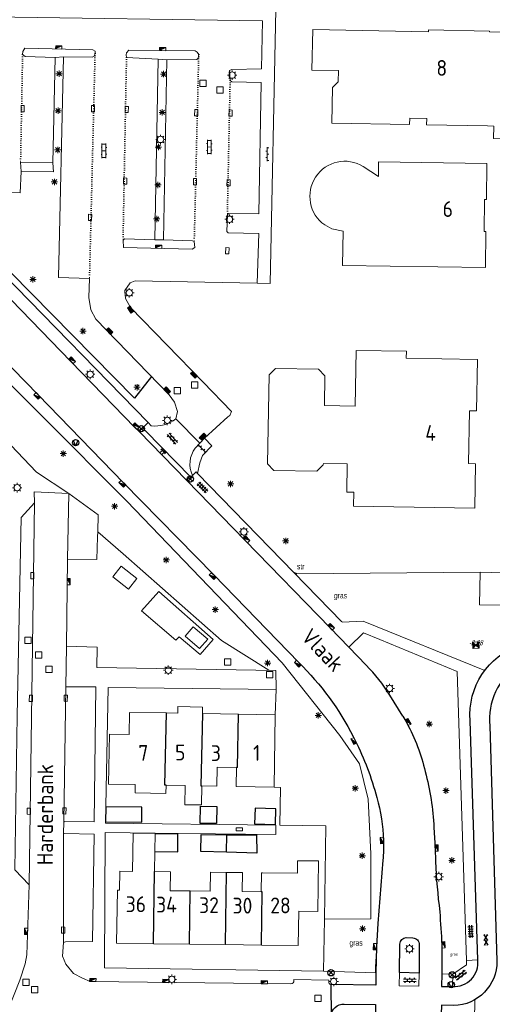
# Model space of a CAD drawing. Extents: x 168769 to 512904, y 516715 to 1559940.
# Tile 179 of 186: x 170691 to 170765, y 519814 to 519970. Entities that reach past the tile are written whole.
import ezdxf
from ezdxf.enums import TextEntityAlignment as Align

# ---------------------------------------------------------------- set-up
doc = ezdxf.new("R2010")
doc.units = 0
doc.header["$MEASUREMENT"] = 0
doc.linetypes.add('DOT', pattern=[0.25, 0, -0.25])
doc.linetypes.add('LP', pattern=[14, 9, -5])
doc.layers.get('0').update_dxf_attribs({"linetype": 'CONTINUOUS'})
for name, color, linetype, lineweight in [('B01_HOOFDGEBOUW', 10, 'CONTINUOUS', 0), ('B07_scheidingsmuur', 14, 'CONTINUOUS', 25), ('H01_HOOGTEPUNT', 7, 'CONTINUOUS', 18), ('Q04_wegmarkering', 7, 'CONTINUOUS', 0), ('Q21_LANTAARNPAAL', 7, 'CONTINUOUS', 18), ('Q23_kolk', 7, 'CONTINUOUS', 18), ('Q26_BOOM', 7, 'CONTINUOUS', 18), ('Q28_rioolput', 7, 'CONTINUOUS', 18), ('Q723_RIOOLPUT_DWA', 32, 'CONTINUOUS', 18), ('Q96_STRAATKOLK', 7, 'CONTINUOUS', 0), ('Q97_TROTTOIRKOLK', 7, 'CONTINUOUS', 0), ('S02_symb_open_verh', 7, 'CONTINUOUS', 13), ('T03_HEK', 34, 'CONTINUOUS', 0), ('T51_CULTUURSCHEIDING', 3, 'CONTINUOUS', 0), ('V00_kant_verharding', 252, 'CONTINUOUS', 0), ('V012_Kant_beton_verh', 252, 'CONTINUOUS', 0), ('V02_Kant_open_verh', 253, 'CONTINUOUS', 0), ('V03_kant_tegel_verh', 254, 'CONTINUOUS', 13), ('V53_FUNCTIESCHEIDING', 7, 'DOT', 0)]:
    doc.layers.add(name, color=color, linetype=linetype, lineweight=lineweight)
for name, color, linetype in [('B14_dakrand_bijgebouw', 30, 'CONTINUOUS'), ('Q22_Paal_steen', 32, 'CONTINUOUS'), ('Q30_Verkeersbord', 32, 'CONTINUOUS'), ('S01_Asfalt', 7, 'CONTINUOUS'), ('S02_Klinkers', 7, 'CONTINUOUS'), ('S03_Tegels', 7, 'CONTINUOUS'), ('S04_Talud', 7, 'CONTINUOUS'), ('T10_cultuurscheiding', 3, 'CONTINUOUS'), ('V011_Kant_asfalt_verh', 7, 'CONTINUOUS'), ('Z02_Huisnummer', 253, 'CONTINUOUS'), ('Z05_Cultuuraand', 7, 'CONTINUOUS'), ('Z06_STRAATNAAM', 7, 'CONTINUOUS')]:
    doc.layers.add(name, color=color, linetype=linetype)
doc.styles.add('ISOCP', font='isocp.shx', dxfattribs={"height": 1.8})
doc.styles.get("Standard").update_dxf_attribs({"font": 'ISOB.SHX'})

# ---------------------------------------------------------------- blocks, each defined once
blk = doc.blocks.new('Q21')
at = {"color": 0}
for points in [[(-1.5, 0), (-1, 0)], [(-1.06, 1.06), (-0.71, 0.71)], [(0, 1.5), (0, 1)], [(1.06, 1.06), (0.71, 0.71)], [(1.5, 0), (1, 0)], [(-1.06, -1.06), (-0.71, -0.71)], [(0, -1.5), (0, -1)], [(1.06, -1.06), (0.71, -0.71)]]:
    blk.add_lwpolyline(points, dxfattribs=at)
blk.add_circle((0, 0), 1, dxfattribs=at)
blk = doc.blocks.new('Q26')
at = {"color": 0}
for p, q in [((-1, 0), (1, 0)), ((-0.7, 0.7), (0.7, -0.7)), ((0.7, 0.7), (-0.7, -0.7)), ((0, 1), (0, -1))]:
    blk.add_line(p, q, dxfattribs=at)
blk = doc.blocks.new('Q28')
at = {"color": 0}
blk.add_lwpolyline([(1, 1), (1, -1), (-1, -1), (-1, 1)], close=True, dxfattribs=at)
blk = doc.blocks.new('Q97')
blk.add_hatch(color=256).paths.add_polyline_path([(-1, 1), (-1, 0), (1, 1)])
blk.add_line((1, 1), (-1, 0))
at = {"color": 0}
for points in [[(-1, 0), (-1, 1), (1, 1), (1, 0), (-1, 0)], [(0, 0.8), (0, 1)]]:
    blk.add_lwpolyline(points, dxfattribs=at)
blk = doc.blocks.new('Q23')
at = {"color": 0}
blk.add_lwpolyline([(0.99, -0.5), (-0.99, -0.5), (-0.99, 0.5), (0.99, 0.5), (0.99, -0.5)], dxfattribs=at)
blk = doc.blocks.new('Q96')
for p, q in [((-1, 0.88), (1, 0.88)), ((-1, 0.75), (1, 0.75)), ((-1, 0.63), (1, 0.63)), ((-1, 0.5), (1, 0.5)), ((-1, 0.38), (1, 0.38)), ((-1, 0.25), (1, 0.25)), ((-1, 0.12), (1, 0.12))]:
    blk.add_line(p, q)
at = {"color": 0}
blk.add_lwpolyline([(1, 1), (1, 0), (-1, 0), (-1, 1), (1, 1)], dxfattribs=at)
blk = doc.blocks.new('S026')
for p, q in [((0, 0), (4.4, 0)), ((0.2, 0.5), (0.2, 0)), ((1.2, 0), (1.2, -0.5)), ((2.2, 0.5), (2.2, 0)), ((3.2, 0), (3.2, -0.5)), ((4.2, 0.5), (4.2, 0))]:
    blk.add_line(p, q)
blk = doc.blocks.new('S022')
at = {"color": 0}
for p, q in [((0.01, 1.15), (0.31, 1.15)), ((0.31, -2.3), (0.31, 2.3)), ((0.31, 2.1), (1.51, 2.1)), ((0.31, 0), (1.51, 0)), ((1.51, -2.3), (1.51, 2.3)), ((1.51, 1.05), (1.81, 1.05)), ((0.01, -1.15), (0.31, -1.15)), ((0.31, -2.1), (1.51, -2.1)), ((1.51, -1.05), (1.81, -1.05))]:
    blk.add_line(p, q, dxfattribs=at)
blk = doc.blocks.new('talud')
for p, q in [((0, 0.5), (0.5, 0.5)), ((0, 0.25), (1, 0.25)), ((0, 0), (0.5, 0)), ((0, -0.25), (1, -0.25)), ((0, -0.5), (0.5, -0.5))]:
    blk.add_line(p, q)
blk = doc.blocks.new('KLINKERS4')
for points in [[(-3.4, 0), (3.4, 0)], [(-3, -0.792), (-3, 0)], [(-1.5, 0), (-1.5, 1)], [(0, -1), (0, 0)], [(1.5, 0), (1.5, 1)], [(3, -0.792), (3, 0)]]:
    blk.add_lwpolyline(points)
blk = doc.blocks.new('TEGELS6')
for points in [[(-4, 0.75), (4, 0.75)], [(-3, -1.6), (-3, 1.6)], [(-1.5, -1.6), (-1.5, 1.6)], [(0, -1.6), (0, 1.6)], [(1.5, -1.6), (1.5, 1.6)], [(3, -1.6), (3, 1.6)], [(-4, -0.75), (4, -0.75)]]:
    blk.add_lwpolyline(points)
blk = doc.blocks.new('KLINKERS6')
for points in [[(-4, 0.75), (4, 0.75)], [(-3, 0.75), (-3, 1.6)], [(-1.5, -0.75), (-1.5, 0.75)], [(0, 0.75), (0, 1.6)], [(1.5, -0.75), (1.5, 0.75)], [(3, 0.75), (3, 1.6)], [(-4, -0.75), (4, -0.75)], [(-3, -1.6), (-3, -0.75)], [(0, -1.6), (0, -0.75)], [(3, -1.6), (3, -0.75)]]:
    blk.add_lwpolyline(points)
blk = doc.blocks.new('ASFALT4')
for points in [[(0.402, 1.1), (-3.41, -1.1)], [(0.4, -1.1), (-3.408, 1.1)], [(-2.596, 1.1), (-3.4, 0.636)], [(-0.41, -1.1), (3.402, 1.1)], [(3.396, -1.1), (-0.408, 1.1)], [(3.4, 0.63), (2.588, 1.1)], [(-2.6, -1.1), (-3.4, -0.638)], [(2.59, -1.1), (3.4, -0.632)]]:
    blk.add_lwpolyline(points)
blk = doc.blocks.new('Q22')
for points in [[(-0.719, -0.672), (0.702, 0.706)], [(-0.712, 0.671), (0.715, -0.672)]]:
    blk.add_lwpolyline(points)
blk.add_circle((0, 0), 1)
blk = doc.blocks.new('Q30')
blk.add_lwpolyline([(0.707, 0.707), (0, -1), (-0.707, 0.707)])
blk.add_circle((0, 0), 1)
blk = doc.blocks.new('Q723')
for points in [[(-1, 1), (1, -1)], [(-1, -1), (1, 1)], [(-1, -1), (1, -1), (1, 1), (-1, 1), (-1, -1)], [(0.8, 0.8), (-0.8, 0.8)], [(0.6, 0.6), (-0.6, 0.6)], [(0.4, 0.4), (-0.4, 0.4)], [(0.2, 0.2), (-0.2, 0.2)], [(0.8, -0.8), (-0.8, -0.8)], [(0.6, -0.6), (-0.6, -0.6)], [(0.4, -0.4), (-0.4, -0.4)], [(0.2, -0.2), (-0.2, -0.2)]]:
    blk.add_lwpolyline(points)

msp = doc.modelspace()

# ---------------------------------------------------------------- linework, layer by layer
at = {"layer": 'B01_HOOFDGEBOUW'}
for points in [[(170764.6, 519953.25), (170754.99, 519953.44), (170755.01, 519954.43), (170752.31, 519954.48), (170752.29, 519953.49), (170739.99, 519953.71), (170740.11, 519959.35), (170741.02, 519960.21), (170741.06, 519962), (170736.86, 519962.08), (170736.99, 519968.48), (170755.3, 519968.14), (170755.3, 519968.44), (170764.9, 519968.25)], [(170764.9, 519968.25), (170764.9, 519968.15), (170768.98, 519968.07), (170768.65, 519951.18), (170765.57, 519951.24), (170765.61, 519953.24), (170764.6, 519953.25)], [(170741.7, 519931.2), (170764.27, 519930.86), (170764.35, 519936.56), (170764.05, 519936.56), (170764.13, 519941.62), (170764.43, 519941.61), (170764.52, 519947.31), (170747.4, 519947.58)], [(170743.87, 519917.74), (170743.72, 519908.94), (170738.83, 519909.04), (170738.92, 519913.76), (170737.93, 519914.78), (170731.13, 519914.9), (170730.12, 519913.91), (170729.87, 519899.81), (170730.86, 519898.79), (170737.65, 519898.67), (170738.67, 519899.65), (170738.68, 519899.89), (170742.46, 519899.83), (170742.39, 519895.37), (170743.49, 519895.35), (170743.45, 519893.15)], [(170743.87, 519917.74), (170751.79, 519917.66), (170751.78, 519916.56), (170763, 519916.32), (170762.85, 519908.2), (170761.75, 519908.22), (170761.61, 519899.87), (170762.71, 519899.85), (170762.58, 519892.82), (170743.45, 519893.15)], [(170713.88, 519860.45), (170715.69, 519860.42), (170715.7, 519861.45), (170719.6, 519861.35), (170719.58, 519860.35)], [(170704.76, 519849.2), (170704.9, 519857.12), (170708, 519857.06), (170708.05, 519860.54)], [(170708.05, 519860.54), (170713.88, 519860.45)], [(170719.58, 519860.35), (170725.28, 519860.26)], [(170725.28, 519860.26), (170731.08, 519860.17), (170730.89, 519848.74)], [(170721.92, 519851.88), (170721.87, 519848.87), (170719.5, 519848.91)], [(170721.92, 519851.88), (170724.95, 519851.84)], [(170730.89, 519848.74), (170724.91, 519848.82), (170724.95, 519851.84)], [(170704.76, 519849.2), (170708.96, 519849.13), (170708.94, 519847.81), (170713.8, 519847.72), (170713.82, 519849.02)], [(170713.82, 519849.02), (170716.85, 519848.97), (170716.8, 519845.95)], [(170719.5, 519848.91), (170719.45, 519845.91), (170716.8, 519845.95)], [(170706.15, 519832.45), (170706.5, 519832.44), (170706.55, 519835.44), (170708.55, 519835.41), (170708.62, 519841.46), (170712.09, 519841.42), (170712.05, 519838.57)], [(170712.05, 519838.57), (170712.01, 519835.38)], [(170734.79, 519829.12), (170737.78, 519829.07), (170737.9, 519837.05), (170734.6, 519837.1), (170734.57, 519835.1), (170729.08, 519835.19)], [(170712.01, 519835.38), (170714.52, 519835.34), (170714.48, 519832.34), (170717.65, 519832.31)], [(170717.65, 519832.31), (170720.81, 519832.27), (170720.85, 519835.27), (170723.37, 519835.24)], [(170723.37, 519835.24), (170725.88, 519835.21), (170725.84, 519832.21), (170728.85, 519832.17)], [(170729.08, 519835.19), (170728.88, 519835.19), (170728.85, 519832.17)], [(170711.86, 519823.97), (170706.02, 519824.05), (170706.15, 519832.45)], [(170734.79, 519829.12), (170734.7, 519823.68), (170728.89, 519823.75)], [(170717.52, 519823.9), (170711.86, 519823.97)], [(170723.23, 519823.83), (170717.52, 519823.9)], [(170728.89, 519823.75), (170723.23, 519823.83)]]:
    msp.add_lwpolyline(points, dxfattribs=at)
msp.add_lwpolyline([(170741.7, 519931.2), (170741.82, 519936.6), (170739.99, 519936.99), (170738.89, 519937.6, -0.96869), (170744.98, 519946.85), (170747.37, 519945.28), (170747.4, 519947.58)], format="xyb", dxfattribs=at)
at = {"layer": 'B07_scheidingsmuur'}
for points in [[(170713.65, 519849.02), (170713.88, 519860.45)], [(170719.58, 519860.35), (170719.3, 519848.91), (170719.5, 519848.91)], [(170725.1, 519851.83), (170725.28, 519860.26)], [(170725.1, 519851.83), (170724.95, 519851.84)], [(170713.82, 519849.02), (170713.65, 519849.02)], [(170723.4, 519838.44), (170723.44, 519841.21)], [(170711.86, 519823.97), (170712.01, 519835.38)], [(170723.23, 519823.83), (170723.37, 519835.24)], [(170717.52, 519823.9), (170717.65, 519832.31)], [(170729.03, 519832.17), (170728.85, 519832.17)], [(170728.89, 519823.75), (170729.03, 519832.17)]]:
    msp.add_lwpolyline(points, dxfattribs=at)
at = {"layer": 'B14_dakrand_bijgebouw'}
for points in [[(170710.01, 519845.55), (170704.3, 519845.6), (170704.28, 519843.25), (170709.99, 519843.21), (170710.01, 519845.55)], [(170719.21, 519843), (170719.26, 519845.72), (170721.83, 519845.68)], [(170721.83, 519845.68), (170721.78, 519842.98)], [(170727.81, 519842.92), (170731.12, 519842.83), (170731.17, 519845.29), (170727.89, 519845.38), (170727.81, 519842.92)], [(170721.78, 519842.98), (170719.21, 519843)], [(170712.09, 519841.42), (170715.71, 519841.37)], [(170715.67, 519838.52), (170715.71, 519841.37)], [(170723.4, 519838.44), (170719.3, 519838.55), (170719.39, 519841.26)], [(170719.39, 519841.26), (170723.44, 519841.21)], [(170728.14, 519841.16), (170728.17, 519838.31), (170723.4, 519838.44)], [(170723.44, 519841.21), (170728.14, 519841.16)], [(170712.05, 519838.57), (170715.67, 519838.52)]]:
    msp.add_lwpolyline(points, dxfattribs=at)
at = {"layer": 'Q04_wegmarkering'}
for points in [[(170698.24, 519884.76), (170698.46, 519895.13)], [(170692.22, 519833.28), (170693.04, 519893.65)], [(170698, 519864.58), (170697.66, 519843.17)], [(170697.65, 519841.44), (170697.64, 519824.18)]]:
    msp.add_lwpolyline(points, dxfattribs=at)
at = {"layer": 'T03_HEK', "linetype": 'LP'}
msp.add_lwpolyline([(170769.21, 519877.5), (170763.36, 519877.54), (170763.45, 519882.69), (170769.34, 519882.55)], dxfattribs=at)
at = {"layer": 'T10_cultuurscheiding'}
for points in [[(170711.52, 519913.65), (170708.84, 519910.23), (170659.94, 519959.89), (170655.82, 519965.45), (170656.93, 519970)], [(170734.48, 519882.46), (170734.01, 519882.66)]]:
    msp.add_lwpolyline(points, dxfattribs=at)
at = {"layer": 'T51_CULTUURSCHEIDING'}
for points in [[(170674.33, 519927.15), (170681.15, 519920.47), (170707.63, 519893.91), (170732.16, 519868.36), (170741.29, 519856.9), (170744.38, 519852.42), (170745.75, 519846.81), (170746.18, 519838.18), (170746.2, 519827.9), (170738.84, 519827.83)], [(170730.07, 519867.19), (170722.56, 519871.89), (170707.05, 519885.58), (170703.03, 519889.09)], [(170734.48, 519882.46), (170763.45, 519882.69)], [(170731.24, 519864.18), (170731.08, 519860.17)], [(170730.89, 519848.74), (170731.89, 519848.69), (170731.79, 519842.71), (170739.07, 519842.6), (170738.84, 519827.83)], [(170738.84, 519827.83), (170738.71, 519819.63)]]:
    msp.add_lwpolyline(points, dxfattribs=at)
at = {"layer": 'V00_kant_verharding'}
for p, q in [((170697.63, 519964.18), (170696.82, 519929.28)), ((170690.77, 519942.69), (170690.92, 519946.07)), ((170685.6, 519942.73), (170690.77, 519942.69)), ((170696.82, 519929.28), (170701.73, 519929.11)), ((170701.73, 519929.11), (170701.62, 519926.11)), ((170701.62, 519926.11), (170701.94, 519924.16)), ((170669.38, 519923.65), (170693.35, 519898.51)), ((170701.94, 519924.16), (170702.71, 519922.71)), ((170702.71, 519922.71), (170714.32, 519910.76)), ((170714.32, 519910.76), (170715.16, 519909.59)), ((170715.16, 519909.59), (170715.63, 519908.1)), ((170693.35, 519898.51), (170698.46, 519895.13))]:
    msp.add_line(p, q, dxfattribs=at)
for points in [[(170731.19, 519971.67), (170730.27, 519928.34), (170728.2, 519928.41)], [(170728.2, 519928.41), (170728.48, 519936.26), (170723.63, 519936.37), (170723.44, 519936.55), (170723.51, 519939.26), (170723.74, 519939.42), (170728.46, 519939.33), (170728.83, 519960.1), (170724.23, 519960.22), (170723.95, 519960.43), (170723.86, 519962.02), (170724.22, 519962.19), (170728.89, 519962.26), (170729.06, 519969.84), (170686.31, 519970.5), (170686.11, 519967.91), (170685.48, 519966.67), (170684.19, 519965.44)], [(170696.3, 519964.07), (170691.58, 519964.21), (170691.17, 519964.52), (170691.18, 519965.03), (170691.54, 519965.53), (170702.27, 519965.3), (170702.61, 519965.06), (170702.62, 519964.7), (170702.47, 519964.3), (170702.18, 519964.13), (170697.63, 519964.18)], [(170695.94, 519947.41), (170696.3, 519964.07)], [(170696.3, 519964.07), (170697.63, 519964.18)], [(170697.63, 519964.18), (170696.82, 519929.28), (170701.73, 519929.11), (170701.62, 519926.11), (170701.94, 519924.16), (170702.71, 519922.71), (170714.32, 519910.76), (170715.16, 519909.59), (170715.63, 519908.1), (170715.39, 519906.93)], [(170713.93, 519963.72), (170718.71, 519963.75), (170718.89, 519963.95), (170718.99, 519964.55), (170718.74, 519964.92), (170718.44, 519965.1), (170707.93, 519965.21), (170707.59, 519964.83), (170707.53, 519964.47), (170707.58, 519964.08), (170712.58, 519963.79)], [(170712.58, 519963.79), (170712.04, 519935.27)], [(170712.58, 519963.79), (170713.93, 519963.72)], [(170713.41, 519935.22), (170713.93, 519963.72)], [(170695.94, 519947.41), (170690.85, 519947.5), (170690.92, 519946.07)], [(170690.92, 519946.07), (170696.04, 519946.02), (170695.94, 519947.41)], [(170712.04, 519935.27), (170707.28, 519935.42), (170707.03, 519935.19), (170707.08, 519934.02), (170717.93, 519933.78), (170718.35, 519934.04), (170718.28, 519934.97), (170718.01, 519935.09), (170713.41, 519935.22)], [(170712.04, 519935.27), (170713.41, 519935.22)], [(170719.71, 519912.74), (170708.23, 519924.56), (170707.4, 519925.98), (170707.34, 519927.24), (170708.17, 519928.47), (170708.94, 519928.77), (170728.2, 519928.41)], [(170719.71, 519912.74), (170724.19, 519908.09)], [(170719.91, 519903.91), (170723.56, 519907.24), (170723.88, 519907.5), (170724.19, 519908.09)], [(170698.46, 519895.13), (170692.98, 519895.43), (170693.04, 519893.65), (170690.96, 519891.34), (170690.33, 519859.98), (170689.95, 519835.66), (170692.22, 519833.28), (170691.84, 519822.2), (170691.59, 519820.78), (170690.71, 519818.21), (170685.42, 519804.87), (170683.66, 519801.71), (170682.05, 519800.21), (170680.59, 519799.89), (170678.17, 519800.07)], [(170703.03, 519889.09), (170703.12, 519891.76), (170698.46, 519895.13)], [(170698.08, 519870.99), (170698.24, 519884.76), (170702.89, 519884.7), (170703.01, 519888.32), (170703.03, 519889.09)], [(170709.19, 519881.71), (170706.76, 519883.67), (170705.44, 519881.99), (170707.87, 519880.02), (170709.19, 519881.71)], [(170721.26, 519872.08), (170719.2, 519869.68), (170715.91, 519872.46), (170715.39, 519871.96), (170709.97, 519876.57), (170712.67, 519879.66), (170721.26, 519872.08)], [(170716.85, 519872.59), (170719.13, 519870.65), (170720.41, 519872.13), (170718.13, 519874.07), (170716.85, 519872.59)], [(170698.08, 519870.99), (170698, 519864.58), (170702.76, 519864.59), (170702.48, 519843.23), (170697.76, 519843.28), (170697.66, 519843.17), (170697.65, 519841.44), (170697.78, 519841.37), (170702.48, 519841.27), (170702.21, 519824.33), (170697.94, 519824.29), (170697.64, 519824.18), (170697.46, 519822.01), (170698.01, 519820.74), (170699.2, 519819.25), (170700.64, 519818.52), (170701.82, 519818)], [(170698.08, 519870.99), (170702.92, 519870.86), (170702.88, 519867.62), (170731.17, 519867.17)], [(170704.68, 519864.45), (170731.24, 519864.18), (170731.17, 519867.17)], [(170704.68, 519864.45), (170704.24, 519843.04), (170731.18, 519842.72), (170731.16, 519841.22), (170712.09, 519841.45), (170704.23, 519841.54), (170704.13, 519820.17)], [(170746.93, 519819.41), (170746.93, 519819.92), (170746.94, 519821.52)], [(170738.71, 519819.63), (170704.13, 519820.17)], [(170701.82, 519818), (170733.56, 519817.63)]]:
    msp.add_lwpolyline(points, dxfattribs=at)
at = {"layer": 'V011_Kant_asfalt_verh'}
for points in [[(170610.1, 520033.85), (170610.53, 520033.19, -0.045777), (170613.33, 520026.52), (170613.86, 520024.6, -0.044752), (170614.46, 520019.3), (170614.65, 520009.47, 0.045128), (170615.76, 520000.32, 0.109811), (170624.27, 519982.42), (170627.04, 519979.23), (170637.83, 519968.08), (170651.31, 519954.22), (170665.02, 519940.11), (170666.98, 519938.13), (170676.02, 519928.83), (170679.47, 519925.25), (170693.64, 519910.75), (170707.1, 519896.85), (170721.37, 519882.27), (170734.8, 519868.42, -0.081218), (170743.4, 519856.71)], [(170751.25, 519859.95), (170749.16, 519863.28, 0.055151), (170745.45, 519867.99), (170742.7, 519870.83), (170739.74, 519873.9), (170726.34, 519887.72), (170717.08, 519897.23), (170709.6, 519904.96), (170708.92, 519905.6), (170698.81, 519916.03), (170684.63, 519930.6), (170669.61, 519946), (170656.13, 519959.9), (170643.96, 519972.39), (170632.62, 519984.32), (170630.21, 519987.37, -0.083333), (170623.69, 520001.41, -0.073841), (170621.98, 520012.58), (170621.93, 520018.79), (170621.82, 520024.82), (170621.76, 520026.8)], [(170751.25, 519859.95), (170751.85, 519858.88, -0.06589), (170754.76, 519851.18, -0.05161), (170756.15, 519842.33), (170756.31, 519839.09), (170756.37, 519836.98, 0.018361), (170757.06, 519829.01, -0.002418), (170757.4, 519823.78), (170757.4, 519819.2), (170757.36, 519817.21), (170759.08, 519817.2, 0.464193), (170763.07, 519821.42), (170761.87, 519859.22, -0.343735), (170769.7, 519871.17)], [(170769.46, 519867.94, 0.280354), (170764.98, 519858.4), (170766.1, 519821.24, -0.40803), (170759.28, 519814.18), (170757.32, 519814.26), (170757.17, 519810.04, -0.011879), (170756.09, 519797.67, 0.041482), (170755.74, 519791.81), (170755.41, 519791.83), (170754.43, 519726.7), (170754.74, 519726.7), (170754.52, 519722.36), (170754.25, 519703.87), (170753.96, 519683.52), (170753.78, 519672.47, -0.089755), (170752.41, 519662.41, -0.200969), (170739.14, 519647.09, -0.043034), (170732.52, 519644.6), (170721.86, 519641.1), (170712.34, 519637.99)], [(170743.4, 519856.71), (170743.7, 519856.12, -0.049089), (170747.12, 519847.1, -0.059615), (170748.18, 519840.31, -0.031686), (170748.06, 519837.18), (170747.29, 519827.19), (170747.07, 519823.5), (170746.96, 519819.38), (170746.95, 519817.4), (170739.86, 519817.53), (170739.89, 519812.52, -0.401679), (170741.97, 519814.44), (170746.91, 519814.37), (170746.91, 519809.86, 0.016379), (170747.67, 519797.57, -0.02789), (170747.98, 519788.34)], [(170753.79, 519819.32), (170750.71, 519819.41), (170750.78, 519823.92, -0.385836), (170751.78, 519824.93), (170752.8, 519824.89, -0.435899), (170753.79, 519823.82), (170753.79, 519819.32)]]:
    msp.add_lwpolyline(points, format="xyb", dxfattribs=at)
at = {"layer": 'V012_Kant_beton_verh'}
msp.add_lwpolyline([(170717.08, 519897.23), (170717.72, 519897.71), (170710.6, 519905.06), (170710.15, 519905.51), (170709.6, 519904.96)], dxfattribs=at)
at = {"layer": 'V02_Kant_open_verh'}
for p, q in [((170710.98, 519906.36), (170710.15, 519905.51)), ((170711.46, 519905.85), (170710.98, 519906.36)), ((170719.15, 519903.1), (170715.39, 519906.93)), ((170718.44, 519902.31), (170719.15, 519903.1)), ((170717.72, 519897.71), (170718.01, 519898.01))]:
    msp.add_line(p, q, dxfattribs=at)
msp.add_lwpolyline([(170759.1, 519819.15), (170761.28, 519820.64), (170761.28, 519821.33)], dxfattribs=at)
msp.add_lwpolyline([(170739.86, 519817.53, -0.439191), (170739.52, 519818), (170739.53, 519818.21), (170734.02, 519818.32), (170734.01, 519818.11, -0.444894), (170733.56, 519817.63)], format="xyb", dxfattribs=at)
for centre, radius, start, end in [((170712.11, 519911.15), 5.34, 262.9626, 307.8025), ((170721.65, 519899.82), 4.06, 142.1035, 206.4543)]:
    msp.add_arc(centre, radius, start, end, dxfattribs=at)
at = {"layer": 'V03_kant_tegel_verh'}
for p, q in [((170718.57, 519898.56), (170718.01, 519898.01)), ((170718.81, 519898.31), (170718.57, 519898.56)), ((170744.96, 519874.94), (170741.62, 519874.82))]:
    msp.add_line(p, q, dxfattribs=at)
for points in [[(170710.98, 519906.36), (170642.23, 519976.91)], [(170741.6, 519874.84), (170734.01, 519882.66), (170718.81, 519898.31), (170719.18, 519900), (170719.58, 519901.15), (170721.05, 519902.67), (170719.91, 519903.91), (170719.15, 519903.1)], [(170744.96, 519874.94), (170764.16, 519867.16)], [(170742.7, 519870.83), (170745.03, 519873.14), (170747.57, 519872.08)], [(170763.07, 519821.42), (170761.28, 519821.33), (170759.82, 519866.99), (170747.57, 519872.08)], [(170746.96, 519819.38), (170738.71, 519819.63)], [(170753.79, 519819.32), (170753.75, 519817.26), (170750.66, 519817.32), (170750.71, 519819.41)], [(170757.4, 519819.2), (170759.1, 519819.15), (170759.08, 519817.2)], [(170771.02, 519785.46), (170770.07, 519785.49), (170762.15, 519785.56), (170762.6, 519815.12)]]:
    msp.add_lwpolyline(points, dxfattribs=at)
at = {"layer": 'V53_FUNCTIESCHEIDING'}
for points in [[(170691.17, 519964.52), (170690.85, 519947.5)], [(170702.62, 519964.7), (170701.73, 519929.11)], [(170707.58, 519964.08), (170707.03, 519935.19)], [(170718.99, 519964.55), (170718.28, 519934.97)], [(170723.95, 519960.43), (170723.51, 519939.26)]]:
    msp.add_lwpolyline(points, dxfattribs=at)

# ---------------------------------------------------------------- block references
at = {"layer": 'Q21_LANTAARNPAAL', "xscale": 0.5, "yscale": 0.5}
for p in [(170724.26, 519961.28), (170712.96, 519951.11), (170723.84, 519938.5), (170708.02, 519926.87), (170690.31, 519896.06), (170714.18, 519867.21), (170749.14, 519864.33), (170756.9, 519834.57), (170714.74, 519818.34)]:
    msp.add_blockref('Q21', p, dxfattribs=at)
at = {"layer": 'Q21_LANTAARNPAAL', "xscale": 0.5, "yscale": 0.5, "zscale": 0.5}
for p in [(170701.85, 519913.99), (170714.02, 519906.71), (170726.12, 519889.08), (170752.27, 519823.17), (170740.31, 519817.99)]:
    msp.add_blockref('Q21', p, dxfattribs=at)
at = {"layer": 'Q22_Paal_steen', "xscale": 0.5, "yscale": 0.5, "zscale": 0.5}
for p in [(170709.91, 519905.4), (170717.67, 519897.44), (170739.88, 519819.37), (170759.06, 519819.05)]:
    msp.add_blockref('Q22', p, dxfattribs=at)
at = {"layer": 'Q23_kolk'}
for p, xscale, yscale, rotation in [((170691.17, 519955.98), 0.4999999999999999, 0.4999999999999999, 269.5261359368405), ((170702.28, 519955.98), 0.5, 0.5, 270.0430795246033), ((170707.62, 519955.85), 0.5, 0.5, 268.966203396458), ((170718.6, 519955.36), 0.5, 0.5, 268.8370123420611), ((170724.02, 519955.28), 0.4999999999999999, 0.4999999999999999, 268.319116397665), ((170707.37, 519944.53), 0.4999999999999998, 0.4999999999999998, 88.6647762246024), ((170718.4, 519944.43), 0.4999999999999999, 0.4999999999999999, 89.1384742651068), ((170723.7, 519944.26), 0.4999999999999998, 0.4999999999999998, 88.44951537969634), ((170701.82, 519938.78), 0.5, 0.5, 88.49256424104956), ((170723.51, 519933.52), 0.4999999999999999, 0.4999999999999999, 267.0687400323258), ((170692.71, 519882.17), 0.5, 0.5, 269.3538343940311), ((170692.49, 519862.75), 0.4999999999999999, 0.4999999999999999, 268.9231384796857), ((170697.99, 519862.78), 0.4999999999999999, 0.4999999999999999, 88.83701234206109), ((170692.15, 519844.92), 0.4999999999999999, 0.4999999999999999, 269.5261359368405), ((170697.77, 519844.97), 0.4999999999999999, 0.4999999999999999, 89.31076071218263), ((170697.58, 519826.12), 0.4999999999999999, 0.4999999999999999, 89.43998389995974)]:
    msp.add_blockref('Q23', p, dxfattribs=dict(at, xscale=xscale, yscale=yscale, rotation=rotation))
at = {"layer": 'Q23_kolk', "xscale": 0.5, "yscale": 0.5}
msp.add_blockref('Q23', (170725.42, 519842.06), dxfattribs=at)
at = {"layer": 'Q26_BOOM', "xscale": 0.5, "yscale": 0.5}
for p in [(170696.94, 519961.5), (170713.45, 519961.44), (170696.76, 519955.65), (170713.22, 519955.4), (170696.72, 519949.47), (170712.62, 519949.91), (170696.2, 519944.41), (170712.54, 519943.93), (170712.35, 519938.54), (170692.79, 519929), (170700.69, 519920.81), (170709.24, 519911.95), (170697.6, 519901.46), (170724.01, 519896.67), (170705.7, 519893.13), (170732.74, 519887.66), (170713.85, 519884.65), (170721.61, 519876.79), (170729.87, 519868.34), (170737.87, 519860.06), (170755.4, 519858.69), (170743.7, 519848.54), (170758.03, 519848.18), (170744.81, 519837.88), (170758.97, 519837.14), (170744.87, 519826.34)]:
    msp.add_blockref('Q26', p, dxfattribs=at)
at = {"layer": 'Q28_rioolput', "xscale": 0.5, "yscale": 0.5}
for p in [(170719.66, 519960), (170722.33, 519958.92), (170718.33, 519912.3), (170715.61, 519911.39), (170692.03, 519871.91), (170693.72, 519869.59), (170723.58, 519868.52), (170695.33, 519867.35), (170730.2, 519866.52), (170691.7, 519817.86), (170693.08, 519816.73), (170737.82, 519815.36)]:
    msp.add_blockref('Q28', p, dxfattribs=at)
at = {"layer": 'Q30_Verkeersbord', "xscale": 0.5, "yscale": 0.5, "zscale": 0.5}
for p in [(170699.54, 519903.17), (170758.87, 519817.5)]:
    msp.add_blockref('Q30', p, dxfattribs=at)
at = {"layer": 'Q723_RIOOLPUT_DWA', "xscale": 0.4999999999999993, "yscale": 0.4999999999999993, "zscale": 0.4999999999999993, "rotation": 273.3479243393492}
msp.add_blockref('Q723', (170762.77, 519871.15), dxfattribs=at)
at = {"layer": 'Q96_STRAATKOLK'}
for p, xscale, yscale, rotation in [((170708.42, 519924.36), 0.4999999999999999, 0.4999999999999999, 123.2242584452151), ((170704.73, 519920.64), 0.5, 0.5, 314.1776290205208), ((170718.41, 519914.08), 0.5, 0.5, 134.1776290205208), ((170713.82, 519911.28), 0.5, 0.5, 313.050258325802)]:
    msp.add_blockref('Q96', p, dxfattribs=dict(at, xscale=xscale, yscale=yscale, rotation=rotation))
at = {"layer": 'Q96_STRAATKOLK', "xscale": 0.4999999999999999, "yscale": 0.4999999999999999, "zscale": 0.4999999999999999, "rotation": 45.81511101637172}
msp.add_blockref('Q96', (170719.79, 519903.97), dxfattribs=at)
at = {"layer": 'Q97_TROTTOIRKOLK'}
for p, xscale, yscale, rotation in [((170696.88, 519965.41), 0.4999999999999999, 0.4999999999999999, 358.7508914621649), ((170713.27, 519965.15), 0.5, 0.5, 359.4399838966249), ((170712.67, 519933.9), 0.4999999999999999, 0.4999999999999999, 358.7508914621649), ((170698.2, 519881.21), 0.4999999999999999, 0.4999999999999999, 269.3107607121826), ((170751.84, 519858.89), 0.4999999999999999, 0.4999999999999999, 296.3724610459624), ((170691.97, 519825.91), 0.5, 0.5, 88.06070322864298), ((170702.26, 519817.99), 0.5, 0.5, 359.1815445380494), ((170713.79, 519817.84), 0.5, 0.5, 359.2676878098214), ((170729.33, 519817.63), 0.5, 0.5, 359.2676878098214)]:
    msp.add_blockref('Q97', p, dxfattribs=dict(at, xscale=xscale, yscale=yscale, rotation=rotation))
for p, xscale, yscale, zscale, rotation in [((170698.81, 519916.03), 0.4999999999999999, 0.4999999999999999, 0.4999999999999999, 314.1143607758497), ((170693.64, 519910.75), 0.4999999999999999, 0.4999999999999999, 0.4999999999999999, 134.331761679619), ((170708.92, 519905.6), 0.4999999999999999, 0.4999999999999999, 0.4999999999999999, 316.1896038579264), ((170707.1, 519896.85), 0.4999999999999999, 0.4999999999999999, 0.4999999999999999, 134.095352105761), ((170726.34, 519887.72), 0.4999999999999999, 0.4999999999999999, 0.4999999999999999, 314.1191887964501), ((170721.37, 519882.27), 0.5000000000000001, 0.5000000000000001, 0.5000000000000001, 134.369267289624), ((170739.74, 519873.9), 0.5, 0.5, 0.5, 313.9075148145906), ((170734.8, 519868.42), 0.5, 0.5, 0.5, 134.117688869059), ((170751.85, 519858.88), 0.5, 0.5, 0.5, 299.554457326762), ((170743.7, 519856.12), 0.4999999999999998, 0.4999999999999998, 0.4999999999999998, 116.938808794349), ((170748.18, 519840.31), 0.4999999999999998, 0.4999999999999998, 0.4999999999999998, 95.08933200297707), ((170756.31, 519839.09), 0.5, 0.5, 0.5, 272.872357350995), ((170747.07, 519823.5), 0.4999999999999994, 0.4999999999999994, 0.4999999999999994, 86.661421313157), ((170757.4, 519823.78), 0.4999999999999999, 0.4999999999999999, 0.4999999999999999, 273.5666230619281)]:
    msp.add_blockref('Q97', p, dxfattribs=dict(at, xscale=xscale, yscale=yscale, zscale=zscale, rotation=rotation))
at = {"layer": 'S01_Asfalt', "xscale": 0.2499999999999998, "yscale": 0.2499999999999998, "zscale": 0.2499999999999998, "rotation": 271.2364076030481}
msp.add_blockref('ASFALT4', (170764.37, 519824.58), dxfattribs=at)
at = {"layer": 'S02_Klinkers'}
for name, p, xscale, yscale, zscale, rotation in [('KLINKERS6', (170714.82, 519903.83), 0.2499999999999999, 0.2499999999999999, 0.2499999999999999, 310.9717363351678), ('KLINKERS4', (170719.49, 519902.22), 0.2499999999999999, 0.2499999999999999, 0.2499999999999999, 314.7901262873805), ('KLINKERS6', (170760.4, 519819.02), 0.25, 0.25, 0.25, 37.16447489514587), ('KLINKERS6', (170752.33, 519818.2), 0.25, 0.25, 0.25, 359.2926806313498)]:
    msp.add_blockref(name, p, dxfattribs=dict(at, xscale=xscale, yscale=yscale, zscale=zscale, rotation=rotation))
at = {"layer": 'S02_symb_open_verh', "xscale": 0.5, "yscale": 0.5}
for name, p, rotation in [('S022', (170703.55, 519949.31), 0.1668104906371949), ('S022', (170720.2, 519949.92), 0.1668104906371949), ('S026', (170729.82, 519949.87), 270)]:
    msp.add_blockref(name, p, dxfattribs=dict(at, rotation=rotation))
at = {"layer": 'S03_Tegels'}
for p, xscale, yscale, zscale, rotation in [((170719.58, 519896.11), 0.25, 0.25, 0.25, 314.9999999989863), ((170761.95, 519825.92), 0.2499999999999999, 0.2499999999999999, 0.2499999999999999, 272.2025981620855)]:
    msp.add_blockref('TEGELS6', p, dxfattribs=dict(at, xscale=xscale, yscale=yscale, zscale=zscale, rotation=rotation))
at = {"layer": 'S04_Talud', "xscale": 0.7948058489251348, "yscale": 0.7948058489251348, "zscale": 0.25, "rotation": 224.0807637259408}
msp.add_blockref('talud', (170713.58, 519901.98), dxfattribs=at)

# ---------------------------------------------------------------- texts
at = {"layer": 'H01_HOOGTEPUNT', "oblique": 15, "width": 0.7125}
msp.add_text('-2.08', height=0.8, dxfattribs=at).set_placement((170762.77, 519871.15), align=Align.CENTER)
at = {"layer": 'T10_cultuurscheiding', "width": 0.711111}
for s, p in [('str ', (170734.51, 519883.16)), ('gras', (170740.34, 519878.56)), ('gras', (170742.8, 519823.66))]:
    msp.add_text(s, height=0.9, dxfattribs=at).set_placement(p)
at = {"layer": 'Z02_Huisnummer', "style": 'ISOCP'}
for s, p in [('8', (170756.53, 519961.17)), ('6', (170757.52, 519938.86)), ('4', (170754.77, 519903.47)), ('7', (170709.45, 519852.89)), ('5', (170715.25, 519852.95)), ('3', (170720.91, 519852.85)), ('1', (170727.58, 519852.89)), ('36', (170707.46, 519828.96)), ('34', (170712.26, 519828.9)), ('32', (170719.06, 519828.81)), ('30', (170724.34, 519828.74)), ('28', (170730.29, 519828.77))]:
    msp.add_text(s, height=2.5, dxfattribs=at).set_placement(p)
at = {"layer": 'Z05_Cultuuraand'}
msp.add_text('gras', height=0.45, dxfattribs=at).set_placement((170758.71, 519822.06))
at = {"layer": 'Z06_STRAATNAAM', "style": 'ISOCP'}
for s, rotation, p in [('Vlaak', 313.662, (170735.01, 519872.31)), ('Harderbank', 89.7651, (170695.95, 519836.39))]:
    msp.add_text(s, height=2.5, rotation=rotation, dxfattribs=at).set_placement(p)

doc.saveas('drawing.dxf')
